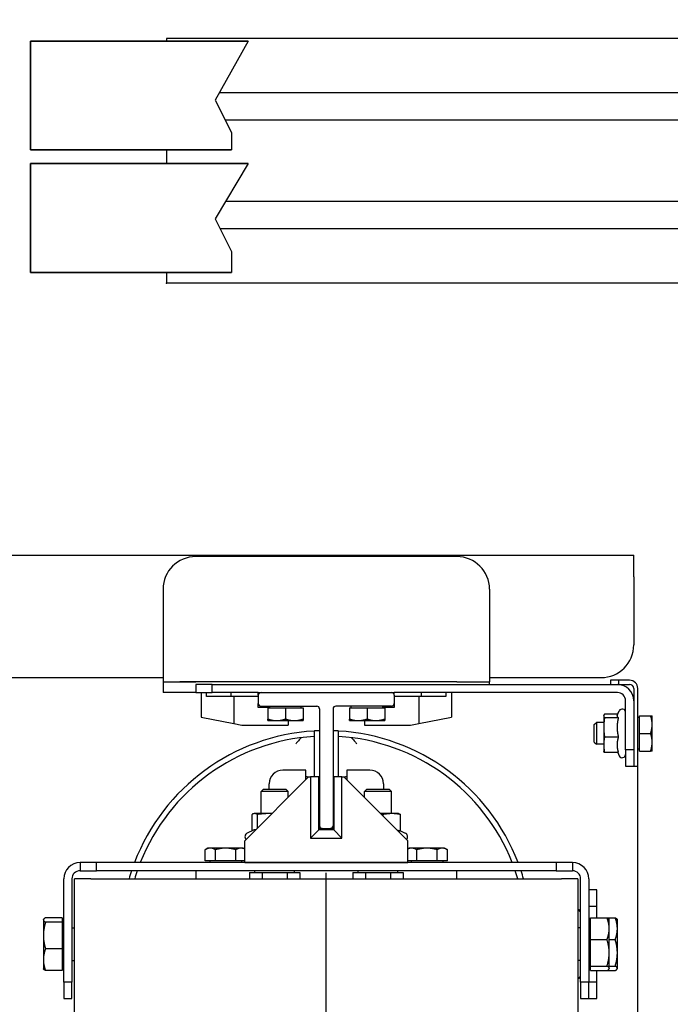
# Model space of a CAD drawing. Header units: millimetres. Extents: x 49320 to 60117, y -4209 to 20568.
# Tile 113 of 252: x 52257 to 52281, y 1766 to 1803. Entities that reach past the tile are written whole.
import ezdxf

# ---------------------------------------------------------------- set-up
doc = ezdxf.new("R2010")
doc.units = ezdxf.units.MM
doc.linetypes.add('ACAD_ISO10W100', pattern=[18.5, 12, -3, 0.5, -3])
doc.layers.add('_HD-KRESKOWANIE_PEŁNE', color=7, linetype='Continuous', lineweight=0, true_color=0xbfbfbf)
doc.layers.add('_mt_hatch żelbet', color=8, linetype='Continuous', lineweight=9)
for name, color, linetype in [('_mt_widok', 253, 'Continuous'), ('ARCATA', 4, 'Continuous'), ('ASSI', 3, 'ACAD_ISO10W100'), ('GUIDE', 3, 'Continuous'), ('Porta', 7, 'Continuous'), ('Porta-OpenSTD', 252, 'Continuous'), ('Porta-Soglia', 252, 'Continuous')]:
    doc.layers.add(name, color=color, linetype=linetype)

# ---------------------------------------------------------------- blocks, each defined once
blk = doc.blocks.new('WINDA 1 DZ')
at = {"layer": 'ARCATA', "color": 5, "true_color": 0x1414ff}
for p, q in [((16.2, 176), (43.175, 176)), ((36.675, 175.95), (27.075, 175.95)), ((43.175, 175.2), (43.175, 176)), ((43.175, 175.2), (43.175, 172.7)), ((25.875, 174.75), (25.875, 171.75)), ((37.875, 174.75), (37.875, 171.75)), ((25.875, 171.75), (25.875, 171.35)), ((37.875, 171.75), (37.875, 171.35)), ((16.2, 171.5), (25.875, 171.5)), ((25.875, 171.35), (25.875, 170.95)), ((25.875, 171.35), (27.075, 171.35)), ((36.675, 171.35), (26.489, 171.35)), ((27.97, 171.35), (27.075, 171.35)), ((27.075, 171.25), (27.075, 170.95)), ((27.675, 171.25), (27.075, 171.25)), ((27.675, 170.95), (27.675, 171.25)), ((27.675, 171.25), (29.375, 171.25)), ((29.375, 171.25), (42.325, 171.25)), ((36.675, 171.35), (37.875, 171.35)), ((37.875, 171.5), (41.975, 171.5)), ((37.875, 171.25), (37.875, 171.35)), ((42.325, 171.4), (42.325, 171.25)), ((42.625, 171.4), (42.325, 171.4)), ((42.325, 171.25), (42.625, 171.25)), ((42.625, 171.25), (42.625, 171.4)), ((43.025, 171.4), (42.625, 171.4)), ((42.625, 171.25), (43.025, 171.25)), ((27.075, 170.95), (25.875, 170.95)), ((27.075, 170.95), (27.675, 170.95)), ((27.275, 170.95), (27.275, 170.05)), ((27.475, 170.8), (27.475, 170.95)), ((29.375, 170.95), (27.675, 170.95)), ((28.375, 170.8), (28.375, 170.95)), ((29.375, 170.85), (29.375, 170.95)), ((29.375, 170.95), (29.475, 170.95)), ((34.275, 170.95), (34.375, 170.95)), ((42.575, 170.95), (34.375, 170.95)), ((34.375, 170.85), (34.375, 170.95)), ((35.375, 170.8), (35.375, 170.95)), ((36.275, 170.95), (36.275, 170.8)), ((36.475, 170.95), (36.475, 170.05)), ((43.325, 123.2), (43.325, 171.1)), ((28.475, 170.8), (27.475, 170.8)), ((29.375, 170.8), (28.475, 170.8)), ((28.475, 170.8), (28.475, 169.81)), ((29.375, 170.4), (29.375, 170.55)), ((35.275, 170.8), (34.375, 170.8)), ((34.375, 170.55), (34.375, 170.4)), ((36.275, 170.8), (35.275, 170.8)), ((35.275, 170.8), (35.275, 169.81)), ((42.875, 168.85), (42.875, 170.65)), ((29.794, 170.4), (29.375, 170.4)), ((29.725, 170.39), (29.725, 169.978)), ((29.725, 170.39), (30.375, 170.39)), ((29.794, 170.39), (29.794, 170.45)), ((30.375, 170.39), (30.375, 169.978)), ((30.375, 170.39), (31.025, 170.39)), ((30.957, 170.39), (30.957, 170.45)), ((31.025, 170.39), (31.025, 169.978)), ((32.725, 170.39), (32.725, 169.978)), ((32.725, 170.39), (33.375, 170.39)), ((32.794, 170.39), (32.794, 170.45)), ((33.375, 170.39), (33.375, 169.978)), ((33.375, 170.39), (34.025, 170.39)), ((33.957, 170.39), (33.957, 170.45)), ((34.375, 170.4), (33.957, 170.4)), ((34.025, 170.39), (34.025, 169.978)), ((42.591, 170.157), (42.102, 170.157)), ((42.569, 170.111), (42.646, 170.276)), ((27.275, 170.05), (28.475, 169.81)), ((28.475, 169.81), (28.775, 169.75)), ((29.725, 169.92), (30.05, 169.92)), ((30.05, 169.92), (30.7, 169.92)), ((30.475, 169.92), (30.475, 169.75)), ((30.7, 169.92), (31.025, 169.92)), ((32.725, 169.92), (33.05, 169.92)), ((33.05, 169.92), (33.7, 169.92)), ((33.275, 169.92), (33.275, 169.75)), ((33.7, 169.92), (34.025, 169.92)), ((34.975, 169.75), (35.275, 169.81)), ((35.275, 169.81), (36.475, 170.05)), ((41.725, 169.773), (41.802, 169.85)), ((41.802, 169.85), (41.802, 169.05)), ((42.075, 169.85), (41.802, 169.85)), ((42.075, 170.1), (42.078, 170.111)), ((42.075, 170.1), (42.075, 170.089)), ((42.075, 170.089), (42.075, 169.669)), ((42.611, 170.022), (42.102, 170.022)), ((43.385, 170.032), (43.325, 170.032)), ((43.385, 169.45), (43.385, 170.1)), ((43.385, 170.1), (43.797, 170.1)), ((43.855, 169.775), (43.855, 170.1)), ((28.775, 169.75), (30.475, 169.75)), ((31.425, 169.537), (31.425, 167.85)), ((32.325, 167.85), (32.325, 169.537)), ((33.275, 169.75), (34.975, 169.75)), ((41.725, 169.127), (41.725, 169.773)), ((42.075, 169.669), (42.075, 169.029)), ((43.385, 169.45), (43.797, 169.45)), ((43.385, 168.8), (43.385, 169.45)), ((43.855, 169.125), (43.855, 169.775)), ((31.424, 169.336), (31.424, 167.85)), ((32.326, 167.85), (32.326, 169.336)), ((41.725, 169.127), (41.802, 169.05)), ((42.611, 169.315), (42.102, 169.315)), ((43.855, 168.8), (43.855, 169.125)), ((42.075, 169.05), (41.802, 169.05)), ((42.075, 169.029), (42.075, 168.8)), ((42.075, 168.8), (42.078, 168.789)), ((42.611, 168.743), (42.102, 168.743)), ((42.591, 168.743), (42.646, 168.624)), ((42.875, 168.85), (42.875, 168.25)), ((43.175, 168.85), (42.875, 168.85)), ((43.385, 168.869), (43.325, 168.869)), ((43.385, 168.8), (43.797, 168.8)), ((31.125, 168.1), (30.275, 168.1)), ((31.125, 167.75), (31.125, 168.1)), ((33.475, 168.1), (32.625, 168.1)), ((32.625, 168.1), (32.625, 167.75)), ((42.875, 168.25), (43.175, 168.25)), ((31.225, 167.85), (28.875, 165.5)), ((31.167, 167.85), (31.225, 167.85)), ((31.225, 167.85), (31.3, 167.85)), ((31.6, 167.85), (31.3, 167.85)), ((31.3, 167.85), (31.3, 165.6)), ((31.6, 165.9), (31.6, 167.85)), ((32.45, 167.85), (32.15, 167.85)), ((32.15, 167.85), (32.15, 165.9)), ((32.45, 165.6), (32.45, 167.85)), ((32.45, 167.85), (32.525, 167.85)), ((34.875, 165.5), (32.525, 167.85)), ((32.525, 167.85), (32.583, 167.85)), ((29.567, 167.4), (29.475, 167.308)), ((30.475, 167.308), (29.475, 167.308)), ((29.475, 166.5), (29.475, 167.308)), ((29.567, 167.4), (30.383, 167.4)), ((29.775, 167.4), (29.775, 167.6)), ((30.383, 167.4), (30.475, 167.308)), ((30.475, 167.1), (30.475, 167.308)), ((33.367, 167.4), (33.275, 167.308)), ((33.275, 167.1), (33.275, 167.308)), ((34.275, 167.308), (33.275, 167.308)), ((33.367, 167.4), (34.183, 167.4)), ((33.975, 167.6), (33.975, 167.4)), ((34.183, 167.4), (34.275, 167.308)), ((34.275, 166.5), (34.275, 167.308)), ((31.625, 167.25), (31.6, 167.25)), ((32.125, 167.25), (32.15, 167.25)), ((29.147, 165.868), (29.147, 166.469)), ((29.225, 166.5), (29.205, 166.495)), ((29.244, 166.5), (29.225, 166.5)), ((29.757, 166.5), (29.244, 166.5)), ((29.342, 165.967), (29.342, 166.469)), ((29.875, 166.5), (29.757, 166.5)), ((34.287, 166.5), (33.875, 166.5)), ((33.971, 166.404), (33.971, 166.469)), ((34.525, 166.5), (34.287, 166.5)), ((34.525, 166.5), (34.545, 166.495)), ((34.603, 165.85), (34.603, 166.469)), ((29.205, 165.895), (28.972, 165.786)), ((31.6, 165.9), (31.3, 165.6)), ((32.15, 165.9), (31.6, 165.9)), ((31.625, 165.9), (31.625, 166.05)), ((31.725, 165.95), (31.625, 165.95)), ((32.125, 165.95), (32.025, 165.95)), ((32.125, 165.9), (32.125, 166.05)), ((32.45, 165.6), (32.15, 165.9)), ((34.603, 165.868), (34.778, 165.786)), ((28.875, 164.7), (28.875, 165.5)), ((31.3, 165.6), (32.45, 165.6)), ((34.875, 164.7), (34.875, 165.5)), ((27.525, 165.23), (27.424, 165.172)), ((27.424, 164.76), (27.424, 165.172)), ((27.612, 165.23), (27.525, 165.23)), ((28.175, 165.23), (27.612, 165.23)), ((27.8, 164.76), (27.8, 165.172)), ((28.738, 165.23), (28.175, 165.23)), ((28.55, 164.76), (28.55, 165.172)), ((28.825, 165.23), (28.738, 165.23)), ((28.825, 165.23), (28.875, 165.201)), ((34.925, 165.23), (34.875, 165.201)), ((35.012, 165.23), (34.925, 165.23)), ((35.575, 165.23), (35.012, 165.23)), ((35.2, 164.76), (35.2, 165.172)), ((36.138, 165.23), (35.575, 165.23)), ((35.95, 164.76), (35.95, 165.172)), ((36.225, 165.23), (36.138, 165.23)), ((36.225, 165.23), (36.326, 165.172)), ((36.326, 164.76), (36.326, 165.172)), ((27.8, 164.76), (27.424, 164.76)), ((27.594, 164.76), (27.594, 164.7)), ((28.55, 164.76), (27.8, 164.76)), ((28.875, 164.76), (28.55, 164.76)), ((28.757, 164.76), (28.757, 164.7)), ((35.2, 164.76), (34.875, 164.76)), ((34.994, 164.76), (34.994, 164.7)), ((35.95, 164.76), (35.2, 164.76)), ((36.326, 164.76), (35.95, 164.76)), ((36.157, 164.76), (36.157, 164.7)), ((23.425, 164.7), (22.825, 164.7)), ((22.825, 164.7), (22.825, 164.4)), ((22.825, 164.4), (23.425, 164.4)), ((40.325, 164.7), (23.425, 164.7)), ((23.425, 164.4), (23.425, 164.7)), ((40.325, 164.4), (23.425, 164.4)), ((27.075, 164.4), (27.075, 164.1)), ((28.875, 164.7), (34.875, 164.7)), ((29.244, 164.34), (29.244, 164.4)), ((30.707, 164.34), (30.707, 164.4)), ((33.044, 164.34), (33.044, 164.4)), ((34.507, 164.34), (34.507, 164.4)), ((36.675, 164.1), (36.675, 164.4)), ((40.925, 164.7), (40.325, 164.7)), ((40.325, 164.7), (40.325, 164.4)), ((40.325, 164.4), (40.925, 164.4)), ((40.925, 164.7), (40.925, 164.4)), ((22.225, 160.3), (22.225, 164.1)), ((22.525, 164.1), (22.525, 160.3)), ((22.625, 115.6), (22.625, 164.1)), ((23.225, 164.1), (22.625, 164.1)), ((23.225, 164.1), (40.525, 164.1)), ((29.051, 164.34), (29.513, 164.34)), ((29.051, 164.34), (29.051, 164.1)), ((29.513, 164.34), (30.437, 164.34)), ((29.513, 164.34), (29.513, 164.1)), ((30.437, 164.34), (30.899, 164.34)), ((30.437, 164.34), (30.437, 164.1)), ((30.899, 164.34), (30.899, 164.1)), ((32.851, 164.34), (32.851, 164.1)), ((32.851, 164.34), (33.313, 164.34)), ((33.313, 164.34), (33.313, 164.1)), ((33.313, 164.34), (34.237, 164.34)), ((34.237, 164.34), (34.237, 164.1)), ((34.237, 164.34), (34.699, 164.34)), ((34.699, 164.34), (34.699, 164.1)), ((41.125, 164.1), (40.525, 164.1)), ((41.125, 164.1), (41.125, 124.1)), ((41.225, 160.3), (41.225, 164.1)), ((41.525, 164.1), (41.525, 160.3)), ((41.825, 163.7), (41.525, 163.7)), ((41.825, 163.1), (41.825, 163.7)), ((41.525, 163.1), (41.825, 163.1)), ((41.825, 162.672), (41.825, 163.1)), ((21.475, 162.6), (21.482, 162.612)), ((21.475, 162.6), (21.475, 162.588)), ((21.475, 162.588), (21.475, 162.018)), ((22.165, 162.672), (21.555, 162.672)), ((22.165, 162.672), (22.165, 162.504)), ((41.585, 161.868), (41.585, 162.672)), ((41.585, 162.672), (42.195, 162.672)), ((42.195, 162.672), (42.495, 162.672)), ((42.275, 162.6), (42.268, 162.612)), ((42.275, 162.27), (42.275, 162.6)), ((42.575, 162.6), (42.568, 162.612)), ((42.575, 162.27), (42.575, 162.6)), ((22.165, 162.504), (21.555, 162.504)), ((22.165, 162.532), (22.225, 162.532)), ((22.165, 162.504), (22.165, 161.532)), ((22.525, 162.3), (22.625, 162.3)), ((41.225, 162.3), (41.125, 162.3)), ((41.585, 162.532), (41.525, 162.532)), ((42.275, 161.382), (42.275, 162.27)), ((42.575, 161.382), (42.575, 162.27)), ((21.475, 162.018), (21.475, 161.13)), ((41.585, 160.896), (41.585, 161.868)), ((41.585, 161.868), (42.195, 161.868)), ((42.275, 161.868), (42.495, 161.868)), ((22.165, 161.532), (21.555, 161.532)), ((22.165, 161.532), (22.165, 160.728)), ((21.475, 161.13), (21.475, 160.8)), ((22.525, 161.1), (22.625, 161.1)), ((41.225, 161.1), (41.125, 161.1)), ((42.275, 160.812), (42.275, 161.382)), ((42.575, 160.812), (42.575, 161.382)), ((21.475, 160.8), (21.482, 160.788)), ((22.165, 160.869), (22.225, 160.869)), ((41.585, 160.869), (41.525, 160.869)), ((41.585, 160.896), (42.195, 160.896)), ((41.585, 160.728), (41.585, 160.896)), ((42.275, 160.8), (42.268, 160.788)), ((42.275, 160.896), (42.495, 160.896)), ((42.275, 160.8), (42.275, 160.812)), ((42.575, 160.8), (42.568, 160.788)), ((42.575, 160.8), (42.575, 160.812)), ((22.165, 160.728), (21.555, 160.728)), ((41.585, 160.728), (42.195, 160.728)), ((41.825, 160.3), (41.825, 160.728)), ((42.195, 160.728), (42.495, 160.728)), ((22.225, 160.3), (22.225, 159.7)), ((22.525, 160.3), (22.225, 160.3)), ((22.525, 159.7), (22.525, 160.3)), ((41.525, 160.3), (41.225, 160.3)), ((41.225, 160.3), (41.225, 159.7)), ((41.825, 160.3), (41.525, 160.3)), ((41.525, 159.7), (41.525, 160.3)), ((41.825, 159.7), (41.825, 160.3)), ((22.225, 159.7), (22.525, 159.7)), ((41.225, 159.7), (41.525, 159.7)), ((41.525, 159.7), (41.825, 159.7))]:
    blk.add_line(p, q, dxfattribs=at)
for centre, radius, start, end in [((27.075, 174.75), 1.2, 90, 180), ((36.675, 174.75), 1.2, 0, 90), ((41.975, 172.7), 1.2, 270, 0), ((42.575, 170.65), 0.6, 0, 90), ((43.025, 171.1), 0.3, 0, 90), ((43.025, 171.1), 0.15, 0, 90), ((42.575, 170.65), 0.3, 0, 90), ((42.755, 170.225), 0.12, 0, 155), ((31.875, 162), 7.55, 93.417, 159.0461), ((31.875, 162), 7.55, 91.8976, 92.2773), ((31.875, 162), 7.55, 87.7227, 88.1024), ((31.875, 162), 7.55, 20.9539, 86.583), ((31.875, 162), 7.35, 93.5187, 158.4479), ((31.875, 162), 7.35, 21.5521, 86.4813), ((42.755, 168.675), 0.12, 205, 0), ((30.275, 167.6), 0.5, 90, 180), ((33.475, 167.6), 0.5, 0, 90), ((31.167, 167.75), 0.1, 90, 114.6932), ((32.583, 167.75), 0.1, 65.3068, 90), ((29.035, 165.65), 0.15, 115, 222.298), ((34.715, 165.65), 0.15, 317.702, 65), ((22.825, 164.1), 0.6, 90, 180), ((22.825, 164.1), 0.3, 90, 180), ((31.875, 162), 7.55, 161.4652, 163.8504), ((31.875, 162), 7.35, 160.9417, 163.3985), ((31.875, 162), 7.35, 16.6015, 19.0583), ((31.875, 162), 7.55, 16.1496, 18.5348), ((40.925, 164.1), 0.6, 0, 90), ((40.925, 164.1), 0.3, 0, 90), ((41.045, 162.82), 0.18, 0, 63.6122), ((41.045, 160.58), 0.18, 296.3878, 0)]:
    blk.add_arc(centre, radius, start, end, dxfattribs=at)
for points, weights in [([(42.102, 170.157), (42.075, 170.121), (42.075, 170.089)], [1, 1.0379548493, 1]), ([(29.725, 169.92), (29.725, 169.92), (29.725, 169.978)], [1, 1.0379548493, 1]), ([(29.725, 169.978), (29.899, 169.92), (30.05, 169.92)], [1, 1.0379548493, 1]), ([(30.05, 169.92), (30.201, 169.92), (30.375, 169.978)], [1, 1.0379548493, 1]), ([(30.375, 169.978), (30.549, 169.92), (30.7, 169.92)], [1, 1.0379548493, 1]), ([(30.7, 169.92), (30.851, 169.92), (31.025, 169.978)], [1, 1.0379548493, 1]), ([(31.025, 169.978), (31.025, 169.92), (31.025, 169.92)], [1, 1.0379548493, 1]), ([(32.725, 169.92), (32.725, 169.92), (32.725, 169.978)], [1, 1.0379548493, 1]), ([(32.725, 169.978), (32.899, 169.92), (33.05, 169.92)], [1, 1.0379548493, 1]), ([(33.05, 169.92), (33.201, 169.92), (33.375, 169.978)], [1, 1.0379548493, 1]), ([(33.375, 169.978), (33.549, 169.92), (33.7, 169.92)], [1, 1.0379548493, 1]), ([(33.7, 169.92), (33.851, 169.92), (34.025, 169.978)], [1, 1.0379548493, 1]), ([(34.025, 169.978), (34.025, 169.92), (34.025, 169.92)], [1, 1.0379548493, 1]), ([(42.075, 170.089), (42.075, 170.058), (42.102, 170.022)], [1, 1.0379548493, 1]), ([(42.102, 170.022), (42.075, 169.833), (42.075, 169.669)], [1, 1.0379548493, 1]), ([(42.569, 170.111), (42.564, 170.1), (42.564, 170.089)], [1.0245553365, 1.01637520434, 1]), ([(42.564, 170.089), (42.564, 170.058), (42.611, 170.022)], [1, 1.05008356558, 1.02350695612]), ([(42.611, 170.022), (42.564, 169.833), (42.564, 169.669)], [1.02350695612, 1.05008356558, 1]), ([(43.855, 169.775), (43.855, 169.926), (43.797, 170.1)], [1, 1.0379548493, 1]), ([(43.797, 170.1), (43.855, 170.1), (43.855, 170.1)], [1, 1.0379548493, 1]), ([(42.075, 169.669), (42.075, 169.505), (42.102, 169.315)], [1, 1.0379548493, 1]), ([(42.564, 169.669), (42.564, 169.505), (42.611, 169.315)], [1, 1.05008356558, 1.02350695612]), ([(43.797, 169.45), (43.855, 169.624), (43.855, 169.775)], [1, 1.0379548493, 1]), ([(43.855, 169.125), (43.855, 169.276), (43.797, 169.45)], [1, 1.0379548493, 1]), ([(42.102, 169.315), (42.075, 169.162), (42.075, 169.029)], [1, 1.0379548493, 1]), ([(42.611, 169.315), (42.564, 169.162), (42.564, 169.029)], [1.02350695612, 1.05008356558, 1]), ([(43.797, 168.8), (43.855, 168.974), (43.855, 169.125)], [1, 1.0379548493, 1]), ([(42.075, 169.029), (42.075, 168.896), (42.102, 168.743)], [1, 1.0379548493, 1]), ([(42.102, 168.743), (42.084, 168.768), (42.078, 168.789)], [1, 1.02544799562, 1.01677120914]), ([(42.564, 169.029), (42.564, 168.896), (42.611, 168.743)], [1, 1.05008356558, 1.02350695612]), ([(43.855, 168.8), (43.855, 168.8), (43.797, 168.8)], [1, 1.0379548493, 1]), ([(29.244, 166.5), (29.199, 166.5), (29.147, 166.469)], [1, 1.0379548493, 1]), ([(29.342, 166.469), (29.29, 166.5), (29.244, 166.5)], [1, 1.0379548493, 1]), ([(29.757, 166.5), (29.564, 166.5), (29.342, 166.469)], [1, 1.0379548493, 1]), ([(29.872, 166.497), (29.814, 166.5), (29.757, 166.5)], [1.01568302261, 1.01107051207, 1]), ([(33.971, 166.469), (33.933, 166.474), (33.896, 166.479)], [1, 1.00629299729, 1.01049920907]), ([(34.287, 166.5), (34.14, 166.5), (33.971, 166.469)], [1, 1.0379548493, 1]), ([(34.603, 166.469), (34.434, 166.5), (34.287, 166.5)], [1, 1.0379548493, 1]), ([(34.545, 166.495), (34.572, 166.487), (34.603, 166.469)], [1.01846986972, 1.02208098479, 1]), ([(29.244, 165.904), (29.225, 165.904), (29.205, 165.895)], [1, 1.0231357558, 1.03308281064]), ([(29.274, 165.899), (29.259, 165.904), (29.244, 165.904)], [1.02725298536, 1.01732388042, 1]), ([(34.603, 165.85), (34.547, 165.868), (34.495, 165.88)], [1.03482549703, 1.04170401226, 1.04036756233]), ([(27.612, 165.23), (27.525, 165.23), (27.424, 165.172)], [1, 1.0379548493, 1]), ([(27.8, 165.172), (27.699, 165.23), (27.612, 165.23)], [1, 1.0379548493, 1]), ([(28.175, 165.23), (28.001, 165.23), (27.8, 165.172)], [1, 1.0379548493, 1]), ([(28.55, 165.172), (28.349, 165.23), (28.175, 165.23)], [1, 1.0379548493, 1]), ([(28.738, 165.23), (28.651, 165.23), (28.55, 165.172)], [1, 1.0379548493, 1]), ([(28.875, 165.198), (28.804, 165.23), (28.738, 165.23)], [1.01431165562, 1.02838722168, 1]), ([(35.012, 165.23), (34.946, 165.23), (34.875, 165.198)], [1, 1.02838722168, 1.01431165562]), ([(35.2, 165.172), (35.099, 165.23), (35.012, 165.23)], [1, 1.0379548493, 1]), ([(35.575, 165.23), (35.401, 165.23), (35.2, 165.172)], [1, 1.0379548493, 1]), ([(35.95, 165.172), (35.749, 165.23), (35.575, 165.23)], [1, 1.0379548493, 1]), ([(36.138, 165.23), (36.051, 165.23), (35.95, 165.172)], [1, 1.0379548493, 1]), ([(36.326, 165.172), (36.225, 165.23), (36.138, 165.23)], [1, 1.0379548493, 1]), ([(21.555, 162.672), (21.475, 162.627), (21.475, 162.588)], [1, 1.0379548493, 1]), ([(21.475, 162.588), (21.475, 162.549), (21.555, 162.504)], [1, 1.0379548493, 1]), ([(42.195, 162.672), (42.252, 162.64), (42.268, 162.612)], [1, 1.02672726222, 1.01581261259]), ([(42.275, 162.27), (42.275, 162.457), (42.195, 162.672)], [1, 1.0379548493, 1]), ([(42.495, 162.672), (42.552, 162.64), (42.568, 162.612)], [1, 1.02672726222, 1.01581261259]), ([(42.575, 162.27), (42.575, 162.457), (42.495, 162.672)], [1, 1.0379548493, 1]), ([(21.555, 162.504), (21.475, 162.244), (21.475, 162.018)], [1, 1.0379548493, 1]), ([(42.195, 161.868), (42.275, 162.083), (42.275, 162.27)], [1, 1.0379548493, 1]), ([(42.495, 161.868), (42.575, 162.083), (42.575, 162.27)], [1, 1.0379548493, 1]), ([(21.475, 162.018), (21.475, 161.793), (21.555, 161.532)], [1, 1.0379548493, 1]), ([(42.275, 161.382), (42.275, 161.607), (42.195, 161.868)], [1, 1.0379548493, 1]), ([(42.575, 161.382), (42.575, 161.607), (42.495, 161.868)], [1, 1.0379548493, 1]), ([(21.555, 161.532), (21.475, 161.317), (21.475, 161.13)], [1, 1.0379548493, 1]), ([(21.475, 161.13), (21.475, 160.943), (21.555, 160.728)], [1, 1.0379548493, 1]), ([(42.195, 160.896), (42.275, 161.156), (42.275, 161.382)], [1, 1.0379548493, 1]), ([(42.495, 160.896), (42.575, 161.156), (42.575, 161.382)], [1, 1.0379548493, 1]), ([(21.555, 160.728), (21.498, 160.76), (21.482, 160.788)], [1, 1.02672726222, 1.01581261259]), ([(42.275, 160.812), (42.275, 160.851), (42.195, 160.896)], [1, 1.0379548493, 1]), ([(42.195, 160.728), (42.275, 160.773), (42.275, 160.812)], [1, 1.0379548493, 1]), ([(42.575, 160.812), (42.575, 160.851), (42.495, 160.896)], [1, 1.0379548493, 1]), ([(42.495, 160.728), (42.575, 160.773), (42.575, 160.812)], [1, 1.0379548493, 1])]:
    blk.add_rational_spline(points, weights, degree=2, dxfattribs=at)
for points, knots in [([(31.575, 169.544), (31.556, 169.543), (31.536, 169.542), (31.499, 169.541), (31.482, 169.54), (31.456, 169.538), (31.444, 169.538), (31.429, 169.537), (31.425, 169.537), (31.425, 169.537)], [0.2260696, 0.2260696, 0.2260696, 0.2260696, 0.2826386, 0.2826386, 0.3392075, 0.3392075, 0.3957115, 0.3957115, 0.4522155, 0.4522155, 0.4522155, 0.4522155]), ([(32.325, 169.537), (32.325, 169.537), (32.321, 169.537), (32.306, 169.538), (32.294, 169.538), (32.268, 169.54), (32.251, 169.541), (32.214, 169.542), (32.194, 169.543), (32.175, 169.544)], [0.4522155, 0.4522155, 0.4522155, 0.4522155, 0.5087195, 0.5087195, 0.5652235, 0.5652235, 0.6217925, 0.6217925, 0.6783615, 0.6783615, 0.6783615, 0.6783615]), ([(30.949, 169.29), (30.948, 169.289), (30.946, 169.287), (30.938, 169.278), (30.931, 169.27), (30.909, 169.245), (30.894, 169.228), (30.859, 169.188), (30.839, 169.164), (30.796, 169.115), (30.773, 169.088), (30.75, 169.061), (30.75, 169.061), (30.75, 169.061)], [0.4234034, 0.4234034, 0.4234034, 0.4234034, 0.4551974, 0.4551974, 0.5169056, 0.5169056, 0.6025133, 0.6025133, 0.6997225, 0.6997225, 0.8040611, 0.8040611, 0.805035, 0.805035, 0.805035, 0.805035]), ([(32.801, 169.29), (32.802, 169.289), (32.804, 169.287), (32.812, 169.278), (32.819, 169.27), (32.841, 169.245), (32.856, 169.228), (32.891, 169.188), (32.911, 169.164), (32.954, 169.115), (32.977, 169.088), (33, 169.061), (33, 169.061), (33, 169.061)], [-0.3806578, -0.3806578, -0.3806578, -0.3806578, -0.3488637, -0.3488637, -0.2871555, -0.2871555, -0.2015479, -0.2015479, -0.1043387, -0.1043387, 0, 0, 0.0009738, 0.0009738, 0.0009738, 0.0009738])]:
    blk.add_open_spline(points, degree=3, knots=knots, dxfattribs=at)
for points in [[(30.951, 169.292), (30.95, 169.292), (30.949, 169.291), (30.949, 169.29)], [(32.801, 169.29), (32.801, 169.291), (32.8, 169.292), (32.799, 169.292)]]:
    blk.add_open_spline(points, degree=3, dxfattribs=at)
at = {"layer": 'ASSI', "color": 5, "ltscale": 5, "true_color": 0x1414ff}
blk.add_line((31.875, 104.327), (31.875, 179.282), dxfattribs=at)
at = {"layer": 'GUIDE', "color": 5, "true_color": 0x1414ff}
for p, q in [((29.475, 170.95), (34.275, 170.95)), ((29.375, 170.85), (29.375, 170.55)), ((34.375, 170.85), (34.375, 170.55)), ((29.475, 170.45), (31.525, 170.45)), ((31.625, 170.35), (31.625, 166.05)), ((32.125, 170.35), (32.125, 166.05)), ((34.275, 170.45), (32.225, 170.45)), ((31.725, 165.95), (32.025, 165.95))]:
    blk.add_line(p, q, dxfattribs=at)
for centre, start, end in [((29.475, 170.85), 90, 180), ((34.275, 170.85), 0, 90), ((29.475, 170.55), 180, 270), ((34.275, 170.55), 270, 0), ((31.525, 170.35), 0, 90), ((32.225, 170.35), 90, 180), ((31.725, 166.05), 180, 270), ((32.025, 166.05), 270, 0)]:
    blk.add_arc(centre, 0.1, start, end, dxfattribs=at)
at = {"layer": 'Porta', "color": 5, "true_color": 0x1414ff}
for p, q in [((161.5, 195), (26, 195)), ((26, 195), (26, 194.9)), ((162, 195), (26, 195)), ((26, 190.9), (26, 190.4)), ((26, 186.4), (26, 186)), ((159, 186), (26, 186))]:
    blk.add_line(p, q, dxfattribs=at)
blk.add_point((26, 186), dxfattribs=at)
at = {"layer": 'Porta-OpenSTD', "color": 5, "lineweight": 35, "true_color": 0x1414ff}
for p, q in [((21, 190.9), (21, 194.9)), ((29, 194.9), (21, 194.9)), ((21, 190.9), (21, 194.9)), ((28.392, 190.9), (21, 190.9)), ((21, 186.4), (21, 190.4)), ((29, 190.4), (21, 190.4)), ((21, 186.4), (21, 190.4)), ((28.392, 186.4), (21, 186.4))]:
    blk.add_line(p, q, dxfattribs=at)
at = {"layer": 'Porta-OpenSTD', "color": 5, "true_color": 0x1414ff}
for p, q in [((29, 194.9), (27.792, 192.735)), ((27.792, 192.735), (28.392, 191.537)), ((28.392, 191.537), (28.392, 190.9)), ((29, 190.4), (27.792, 188.367)), ((27.792, 188.367), (28.392, 187.169)), ((28.392, 187.169), (28.392, 186.4))]:
    blk.add_line(p, q, dxfattribs=at)
at = {"layer": 'Porta-Soglia', "color": 5, "true_color": 0x1414ff}
for p, q in [((113.4, 193), (27.94, 193)), ((113.4, 192), (28.16, 192)), ((68, 189), (28.168, 189)), ((68, 188), (27.976, 188)), ((43.175, 171.1), (43.175, 170.65)), ((43.175, 170.65), (43.175, 168.25)), ((43.175, 168.25), (43.325, 168.25))]:
    blk.add_line(p, q, dxfattribs=at)

msp = doc.modelspace()

# ---------------------------------------------------------------- hatches: boundary and pattern name
at = {"layer": '_HD-KRESKOWANIE_PEŁNE', "ltscale": 3, "transparency": 33554687}
h = msp.add_hatch(color=256, dxfattribs=at)
h.dxf.hatch_style = 1
edge = h.paths.add_edge_path()
edge.add_line((52199.576, 1778.535), (52199.576, 1766.535))
edge.add_line((52199.576, 1766.535), (52199.576, 1582.535))
edge.add_line((52199.576, 1582.535), (52199.576, 1570.535))
edge.add_line((52199.576, 1570.535), (52199.576, 1535.774))
edge.add_line((52199.576, 1535.774), (52199.576, 1373.933))
edge.add_line((52199.576, 1373.933), (52240.576, 1373.933))
edge.add_line((52240.576, 1373.933), (52271.076, 1373.933))
edge.add_line((52271.076, 1373.933), (52271.076, 1337.933))
edge.add_line((52271.076, 1337.933), (52250.076, 1337.933))
edge.add_line((52250.076, 1337.933), (52235.076, 1337.933))
edge.add_line((52235.076, 1337.933), (52207.576, 1337.933))
edge.add_line((52207.576, 1337.933), (52207.576, 1330.933))
edge.add_line((52207.576, 1330.933), (52159.576, 1330.933))
edge.add_line((52159.576, 1330.933), (52159.576, 1337.933))
edge.add_line((52159.576, 1337.933), (52127.576, 1337.933))
edge.add_line((52127.576, 1337.933), (52127.576, 1343.933))
edge.add_line((52127.576, 1343.933), (52127.576, 1349.933))
edge.add_line((52127.576, 1349.933), (52127.576, 1365.933))
edge.add_line((52127.576, 1365.933), (52127.576, 1381.933))
edge.add_line((52127.576, 1381.933), (52157.576, 1381.933))
edge.add_line((52157.576, 1381.933), (52157.576, 1467.933))
edge.add_line((52157.576, 1467.933), (52157.576, 1479.933))
edge.add_line((52157.576, 1479.933), (52157.576, 1535.774))
edge.add_line((52157.576, 1535.774), (52157.576, 1556.933))
edge.add_line((52157.576, 1556.933), (52157.445, 1556.933))
edge.add_line((52157.445, 1556.933), (52157.445, 1568.933))
edge.add_line((52157.445, 1568.933), (52157.576, 1575.05))
edge.add_line((52157.576, 1575.05), (52157.576, 1611.933))
edge.add_line((52157.576, 1611.933), (52157.576, 1618.05))
edge.add_line((52157.576, 1618.05), (52157.576, 1654.933))
edge.add_line((52157.576, 1654.933), (52157.576, 1666.933))
edge.add_line((52157.576, 1666.933), (52157.576, 1699.182))
edge.add_line((52157.576, 1699.182), (52157.576, 1766.535))
edge.add_line((52157.576, 1766.535), (52157.576, 1766.933))
edge.add_line((52157.576, 1766.933), (52157.576, 1778.535))
edge.add_line((52157.576, 1863.933), (52199.576, 1863.933))
h.paths.add_polyline_path([(52096.576, 2016.933), (52099.576, 2016.933), (52099.576, 2004.933), (52099.576, 1989.933), (52102.576, 1989.933), (52157.576, 1989.933), (52157.576, 1964.933), (52199.576, 1964.933), (52199.576, 1989.933), (52252.576, 1989.933), (52255.576, 1989.933), (52255.576, 2004.933), (52255.576, 2016.933), (52258.576, 2016.933), (52258.576, 2044.933), (52255.576, 2044.933), (52252.576, 2044.933), (52102.576, 2044.933), (52099.576, 2044.933), (52096.576, 2044.933)])
at = {"layer": '_mt_hatch żelbet', "ltscale": 2, "transparency": 33554687}
h = msp.add_hatch(dxfattribs=at)
h.set_pattern_fill('ANSI36', color=8)
h.set_pattern_definition([(45, (55916.924, 5082.696), (1.683798, 6.173926), [7.9375, -1.5875, 0, -1.5875])])
edge = h.paths.add_edge_path()
edge.add_line((52283.322, 1621.933), (52251.576, 1621.933))
edge.add_line((52251.576, 1621.933), (52251.576, 1704.333))
edge.add_line((52251.576, 1704.333), (52249.726, 1704.333))
edge.add_line((52249.726, 1704.333), (52249.676, 1704.383))
edge.add_arc((52249.626, 1704.383), 0.05, 0, 90)
edge.add_line((52249.626, 1704.433), (52247.126, 1704.433))
edge.add_line((52247.126, 1704.433), (52247.126, 1704.358))
edge.add_line((52247.126, 1704.358), (52247.101, 1704.333))
edge.add_line((52247.101, 1704.333), (52246.901, 1704.333))
edge.add_line((52246.901, 1704.333), (52246.876, 1704.358))
edge.add_line((52246.876, 1704.358), (52246.876, 1704.433))
edge.add_line((52246.876, 1704.433), (52246.826, 1704.433))
edge.add_line((52246.826, 1704.433), (52246.826, 1705.433))
edge.add_line((52246.826, 1705.433), (52246.876, 1705.433))
edge.add_line((52246.876, 1705.433), (52246.876, 1705.508))
edge.add_line((52246.876, 1705.508), (52246.901, 1705.533))
edge.add_line((52246.901, 1705.533), (52247.101, 1705.533))
edge.add_line((52247.101, 1705.533), (52247.126, 1705.508))
edge.add_line((52247.126, 1705.508), (52247.126, 1705.433))
edge.add_line((52247.126, 1705.433), (52249.626, 1705.433))
edge.add_arc((52249.626, 1705.483), 0.05, 270, 360)
edge.add_line((52249.676, 1705.483), (52249.726, 1705.533))
edge.add_line((52249.726, 1705.533), (52251.576, 1705.533))
edge.add_line((52251.576, 1705.533), (52251.576, 1712.333))
edge.add_line((52251.576, 1712.333), (52249.726, 1712.333))
edge.add_line((52249.726, 1712.333), (52249.676, 1712.383))
edge.add_arc((52249.626, 1712.383), 0.05, 0, 90)
edge.add_line((52249.626, 1712.433), (52247.126, 1712.433))
edge.add_line((52247.126, 1712.433), (52247.126, 1712.358))
edge.add_line((52247.126, 1712.358), (52247.101, 1712.333))
edge.add_line((52247.101, 1712.333), (52246.901, 1712.333))
edge.add_line((52246.901, 1712.333), (52246.876, 1712.358))
edge.add_line((52246.876, 1712.358), (52246.876, 1712.433))
edge.add_line((52246.876, 1712.433), (52246.826, 1712.433))
edge.add_line((52246.826, 1712.433), (52246.826, 1712.308))
edge.add_arc((52246.801, 1712.308), 0.025, 270, 360, ccw=False)
edge.add_line((52246.801, 1712.283), (52245.451, 1712.283))
edge.add_arc((52245.451, 1712.308), 0.025, 180, 270, ccw=False)
edge.add_line((52245.426, 1712.33), (52245.426, 1712.429))
edge.add_line((52245.426, 1712.429), (52244.192, 1712.333))
edge.add_arc((52244.176, 1712.532), 0.2, 180, 274.4517, ccw=False)
edge.add_line((52243.976, 1712.532), (52243.976, 1713.334))
edge.add_arc((52244.176, 1713.334), 0.2, 85.5483, 180, ccw=False)
edge.add_line((52244.192, 1713.533), (52245.426, 1713.437))
edge.add_line((52245.426, 1713.437), (52245.426, 1713.557))
edge.add_arc((52245.451, 1713.558), 0.025, 90, 180, ccw=False)
edge.add_line((52245.451, 1713.583), (52246.801, 1713.583))
edge.add_arc((52246.801, 1713.558), 0.025, 0, 90, ccw=False)
edge.add_line((52246.826, 1713.558), (52246.826, 1713.433))
edge.add_line((52246.826, 1713.433), (52246.876, 1713.433))
edge.add_line((52246.876, 1713.433), (52246.876, 1713.508))
edge.add_line((52246.876, 1713.508), (52246.901, 1713.533))
edge.add_line((52246.901, 1713.533), (52247.101, 1713.533))
edge.add_line((52247.101, 1713.533), (52247.126, 1713.508))
edge.add_line((52247.126, 1713.508), (52247.126, 1713.433))
edge.add_line((52247.126, 1713.433), (52249.626, 1713.433))
edge.add_arc((52249.626, 1713.483), 0.05, 270, 360)
edge.add_line((52249.676, 1713.483), (52249.726, 1713.533))
edge.add_line((52249.726, 1713.533), (52251.576, 1713.533))
edge.add_line((52251.576, 1713.533), (52251.576, 1778.683))
edge.add_line((52251.576, 1778.683), (52249.726, 1778.683))
edge.add_line((52249.726, 1778.683), (52249.676, 1778.733))
edge.add_arc((52249.626, 1778.733), 0.05, 0, 90)
edge.add_line((52249.626, 1778.783), (52247.126, 1778.783))
edge.add_line((52247.126, 1778.783), (52247.126, 1778.708))
edge.add_line((52247.126, 1778.708), (52247.101, 1778.683))
edge.add_line((52247.101, 1778.683), (52246.901, 1778.683))
edge.add_line((52246.901, 1778.683), (52246.876, 1778.708))
edge.add_line((52246.876, 1778.708), (52246.876, 1778.783))
edge.add_line((52246.876, 1778.783), (52246.826, 1778.783))
edge.add_line((52246.826, 1778.783), (52246.826, 1778.658))
edge.add_arc((52246.801, 1778.658), 0.025, 270, 360, ccw=False)
edge.add_line((52246.801, 1778.633), (52245.451, 1778.633))
edge.add_arc((52245.451, 1778.658), 0.025, 180, 270, ccw=False)
edge.add_line((52245.426, 1778.658), (52245.426, 1778.779))
edge.add_line((52245.426, 1778.779), (52244.692, 1778.683))
edge.add_arc((52244.676, 1778.882), 0.2, 180, 274.4517, ccw=False)
edge.add_line((52244.476, 1778.882), (52244.476, 1779.684))
edge.add_arc((52244.676, 1779.684), 0.2, 85.5483, 180, ccw=False)
edge.add_line((52244.692, 1779.883), (52245.426, 1779.787))
edge.add_line((52245.426, 1779.787), (52245.426, 1779.908))
edge.add_arc((52245.451, 1779.908), 0.025, 90, 180, ccw=False)
edge.add_line((52245.451, 1779.933), (52246.801, 1779.933))
edge.add_arc((52246.801, 1779.908), 0.025, 0, 90, ccw=False)
edge.add_line((52246.826, 1779.908), (52246.826, 1779.783))
edge.add_line((52246.826, 1779.783), (52246.876, 1779.783))
edge.add_line((52246.876, 1779.783), (52246.876, 1779.858))
edge.add_line((52246.876, 1779.858), (52246.901, 1779.883))
edge.add_line((52246.901, 1779.883), (52247.101, 1779.883))
edge.add_line((52247.101, 1779.883), (52247.126, 1779.858))
edge.add_line((52247.126, 1779.858), (52247.126, 1779.783))
edge.add_line((52247.126, 1779.783), (52249.626, 1779.783))
edge.add_arc((52249.626, 1779.833), 0.05, 270, 360)
edge.add_line((52249.676, 1779.833), (52249.726, 1779.883))
edge.add_line((52249.726, 1779.883), (52251.576, 1779.883))
edge.add_line((52251.576, 1779.883), (52251.576, 1788.783))
edge.add_line((52251.576, 1788.783), (52249.726, 1788.783))
edge.add_line((52249.726, 1788.783), (52249.676, 1788.833))
edge.add_arc((52249.626, 1788.833), 0.05, 0, 90)
edge.add_line((52249.626, 1788.883), (52247.126, 1788.883))
edge.add_line((52247.126, 1788.883), (52247.126, 1788.808))
edge.add_line((52247.126, 1788.808), (52247.101, 1788.783))
edge.add_line((52247.101, 1788.783), (52246.901, 1788.783))
edge.add_line((52246.901, 1788.783), (52246.876, 1788.808))
edge.add_line((52246.876, 1788.808), (52246.876, 1788.883))
edge.add_line((52246.876, 1788.883), (52246.826, 1788.883))
edge.add_line((52246.826, 1788.883), (52246.826, 1788.758))
edge.add_arc((52246.801, 1788.758), 0.025, 270, 360, ccw=False)
edge.add_line((52246.801, 1788.733), (52246.445, 1788.733))
edge.add_spline(control_points=[(52246.436, 1788.744), (52246.436, 1788.744), (52246.436, 1788.744), (52246.436, 1788.744), (52246.435, 1788.745), (52246.432, 1788.746), (52246.429, 1788.746), (52246.422, 1788.748), (52246.418, 1788.749), (52246.407, 1788.75), (52246.401, 1788.751), (52246.389, 1788.752), (52246.382, 1788.752), (52246.376, 1788.752)], knot_values=[0.024008, 0.024008, 0.024008, 0.024008, 0.028269, 0.028269, 0.039404, 0.039404, 0.055597, 0.055597, 0.075883, 0.075883, 0.097542, 0.097542, 0.117485, 0.117485, 0.117485, 0.117485], degree=3, periodic=0)
edge.add_line((52246.376, 1788.752), (52245.576, 1788.752))
edge.add_spline(control_points=[(52245.576, 1788.735), (52245.57, 1788.735), (52245.565, 1788.735), (52245.545, 1788.735), (52245.532, 1788.735), (52245.507, 1788.736), (52245.496, 1788.737), (52245.475, 1788.74), (52245.465, 1788.742), (52245.451, 1788.747), (52245.445, 1788.75), (52245.436, 1788.757), (52245.433, 1788.761), (52245.428, 1788.771), (52245.426, 1788.777), (52245.426, 1788.783)], knot_values=[0, 0, 0, 0, 0.0173, 0.0173, 0.057137, 0.057137, 0.096974, 0.096974, 0.13681, 0.13681, 0.163111, 0.163111, 0.180869, 0.180869, 0.199184, 0.199184, 0.199184, 0.199184], degree=3, periodic=0)
edge.add_line((52245.426, 1788.783), (52245.426, 1788.879))
edge.add_line((52245.426, 1788.879), (52244.692, 1788.783))
edge.add_arc((52244.676, 1788.982), 0.2, 180, 274.4517, ccw=False)
edge.add_line((52244.476, 1788.982), (52244.476, 1789.784))
edge.add_arc((52244.676, 1789.784), 0.2, 85.5483, 180, ccw=False)
edge.add_line((52244.692, 1789.983), (52245.426, 1789.887))
edge.add_line((52245.426, 1789.887), (52245.426, 1790.008))
edge.add_arc((52245.451, 1790.008), 0.025, 90, 180, ccw=False)
edge.add_line((52245.451, 1790.033), (52246.801, 1790.033))
edge.add_arc((52246.801, 1790.008), 0.025, 0, 90, ccw=False)
edge.add_line((52246.826, 1790.008), (52246.826, 1789.883))
edge.add_line((52246.826, 1789.883), (52246.876, 1789.883))
edge.add_line((52246.876, 1789.883), (52246.876, 1789.958))
edge.add_line((52246.876, 1789.958), (52246.901, 1789.983))
edge.add_line((52246.901, 1789.983), (52247.101, 1789.983))
edge.add_line((52247.101, 1789.983), (52247.126, 1789.958))
edge.add_line((52247.126, 1789.958), (52247.126, 1789.883))
edge.add_line((52247.126, 1789.883), (52249.626, 1789.883))
edge.add_arc((52249.626, 1789.933), 0.05, 270, 360)
edge.add_line((52249.676, 1789.933), (52249.726, 1789.983))
edge.add_line((52249.726, 1789.983), (52251.576, 1789.983))
edge.add_line((52251.576, 1789.983), (52251.576, 1815.933))
edge.add_line((52251.576, 1815.933), (52283.322, 1815.933))
edge.add_line((52283.322, 1815.933), (52283.322, 1830.832))
edge.add_line((52283.322, 1830.832), (52236.576, 1830.832))
edge.add_line((52236.576, 1830.832), (52236.576, 1606.933))
edge.add_line((52236.576, 1606.933), (52283.322, 1606.933))
edge.add_line((52283.322, 1606.933), (52283.322, 1621.933))
h.paths.add_polyline_path([(52431.576, 1830.832), (52283.322, 1830.832), (52283.322, 1815.933), (52416.576, 1815.933), (52416.571, 1715.833), (52416.571, 1716.733), (52415.301, 1716.733), (52414.901, 1716.733), (52415.901, 1715.733), (52415.901, 1702.133), (52414.901, 1701.133), (52415.301, 1701.133), (52416.571, 1701.133), (52416.576, 1702.033), (52416.576, 1632.933), (52431.576, 1617.933)])
h.paths.add_polyline_path([(52394.776, 1630.287), (52434.376, 1630.287)])
h.paths.add_polyline_path([(52431.576, 1606.933), (52431.576, 1617.933), (52416.576, 1632.933), (52416.576, 1621.933), (52409.576, 1621.933), (52409.576, 1606.933)])
edge = h.paths.add_edge_path(flags=16)
edge.add_spline(control_points=[(52245.438, 1705.545), (52245.438, 1705.546), (52245.439, 1705.546), (52245.445, 1705.553), (52245.453, 1705.557), (52245.46, 1705.56)], knot_values=[0.127222, 0.127222, 0.127222, 0.127222, 0.129604, 0.129604, 0.161729, 0.161729, 0.161729, 0.161729], degree=3, periodic=0)
edge = h.paths.add_edge_path(flags=16)
edge.add_arc((52244.176, 1704.532), 0.2, 180, 274.4517, ccw=False)
edge.add_line((52243.976, 1704.532), (52243.976, 1705.334))
edge.add_arc((52244.176, 1705.334), 0.2, 85.5483, 180, ccw=False)
edge.add_line((52244.192, 1705.533), (52245.426, 1705.437))
edge.add_line((52245.426, 1705.437), (52245.426, 1704.836))
edge.add_spline(control_points=[(52245.426, 1704.836), (52245.426, 1704.836), (52245.426, 1704.835), (52245.426, 1704.819), (52245.429, 1704.804), (52245.438, 1704.774), (52245.445, 1704.76), (52245.461, 1704.738), (52245.468, 1704.73), (52245.476, 1704.723)], knot_values=[0.091168, 0.091168, 0.091168, 0.091168, 0.092523, 0.092523, 0.132421, 0.132421, 0.171812, 0.171812, 0.199493, 0.199493, 0.199493, 0.199493], degree=3, periodic=0)
edge.add_spline(control_points=[(52245.476, 1704.723), (52245.48, 1704.72), (52245.483, 1704.717), (52245.5, 1704.705), (52245.514, 1704.698), (52245.544, 1704.688), (52245.56, 1704.686), (52245.576, 1704.686)], knot_values=[0, 0, 0, 0, 0.011492, 0.011492, 0.051269, 0.051269, 0.091168, 0.091168, 0.091168, 0.091168], degree=3, periodic=0)
edge.add_line((52245.576, 1704.686), (52246.376, 1704.686))
edge.add_spline(control_points=[(52246.376, 1704.686), (52246.377, 1704.686), (52246.377, 1704.686), (52246.383, 1704.686), (52246.388, 1704.685), (52246.397, 1704.682), (52246.402, 1704.68), (52246.411, 1704.674), (52246.414, 1704.671), (52246.42, 1704.663), (52246.423, 1704.659), (52246.426, 1704.651), (52246.426, 1704.646), (52246.426, 1704.642)], knot_values=[0, 0, 0, 0, 0.001746, 0.001746, 0.02414, 0.02414, 0.046992, 0.046992, 0.070489, 0.070489, 0.093985, 0.093985, 0.117481, 0.117481, 0.117481, 0.117481], degree=3, periodic=0)
edge.add_spline(control_points=[(52246.426, 1704.637), (52246.426, 1704.631), (52246.425, 1704.626), (52246.42, 1704.615), (52246.416, 1704.611), (52246.407, 1704.604), (52246.402, 1704.601), (52246.389, 1704.597), (52246.383, 1704.596), (52246.376, 1704.596)], knot_values=[-0.075489, -0.075489, -0.075489, -0.075489, -0.056592, -0.056592, -0.037695, -0.037695, -0.018848, -0.018848, 0, 0, 0, 0], degree=3, periodic=0)
edge.add_line((52246.376, 1704.596), (52245.576, 1704.596))
edge.add_spline(control_points=[(52245.576, 1704.596), (52245.558, 1704.596), (52245.538, 1704.593), (52245.501, 1704.581), (52245.484, 1704.572), (52245.457, 1704.551), (52245.445, 1704.539), (52245.43, 1704.512), (52245.426, 1704.499), (52245.426, 1704.487)], knot_values=[0.959969, 0.959969, 0.959969, 0.959969, 1.016264, 1.016264, 1.07256, 1.07256, 1.132171, 1.132171, 1.191783, 1.191783, 1.191783, 1.191783], degree=3, periodic=0)
edge.add_line((52245.426, 1704.487), (52245.426, 1704.447))
edge.add_line((52245.426, 1704.429), (52244.192, 1704.333))
h.paths.add_polyline_path([(52424.056, 1703.233, -0.437158), (52424.271, 1703.034), (52424.271, 1702.232, -0.437158), (52424.056, 1702.033), (52422.821, 1702.129), (52422.821, 1702.008, -0.414214), (52422.796, 1701.983), (52421.446, 1701.983, -0.414214), (52421.421, 1702.008), (52421.421, 1702.133), (52421.371, 1702.133), (52421.371, 1702.058), (52421.346, 1702.033), (52421.146, 1702.033), (52421.121, 1702.058), (52421.121, 1702.133), (52418.621, 1702.133, 0.414214), (52418.571, 1702.083), (52418.521, 1702.033), (52418.521, 1703.233), (52418.571, 1703.183, 0.414214), (52418.621, 1703.133), (52421.121, 1703.133), (52421.121, 1703.208), (52421.146, 1703.233), (52421.346, 1703.233), (52421.371, 1703.208), (52421.371, 1703.133), (52421.421, 1703.133), (52421.421, 1703.258, -0.414214), (52421.446, 1703.283), (52422.796, 1703.283, -0.414214), (52422.821, 1703.258), (52422.821, 1703.137)], flags=16)
edge = h.paths.add_edge_path(flags=16)
edge.add_line((52421.571, 1715.879), (52422.671, 1715.879))
edge.add_spline(control_points=[(52422.671, 1715.876), (52422.685, 1715.876), (52422.698, 1715.876), (52422.724, 1715.875), (52422.737, 1715.874), (52422.76, 1715.871), (52422.771, 1715.869), (52422.79, 1715.863), (52422.799, 1715.859), (52422.81, 1715.849), (52422.813, 1715.846), (52422.819, 1715.837), (52422.821, 1715.83), (52422.821, 1715.823), (52422.821, 1715.822), (52422.821, 1715.821)], knot_values=[0, 0, 0, 0, 0.039334, 0.039334, 0.078667, 0.078667, 0.118001, 0.118001, 0.157334, 0.157334, 0.171979, 0.171979, 0.193578, 0.193578, 0.196668, 0.196668, 0.196668, 0.196668], degree=3, periodic=0)
edge.add_line((52422.821, 1715.821), (52422.821, 1715.737))
edge.add_line((52422.821, 1715.737), (52424.056, 1715.833))
edge.add_arc((52424.071, 1715.634), 0.2, 360, 94.4517, ccw=False)
edge.add_line((52424.271, 1715.634), (52424.271, 1714.832))
edge.add_arc((52424.071, 1714.832), 0.2, 265.5483, 360, ccw=False)
edge.add_line((52424.056, 1714.633), (52422.821, 1714.729))
edge.add_line((52422.821, 1714.729), (52422.821, 1714.614))
edge.add_arc((52422.796, 1714.608), 0.025, 270, 360, ccw=False)
edge.add_line((52422.796, 1714.583), (52421.446, 1714.583))
edge.add_arc((52421.446, 1714.608), 0.025, 180, 270, ccw=False)
edge.add_line((52421.421, 1714.608), (52421.421, 1714.733))
edge.add_line((52421.421, 1714.733), (52421.371, 1714.733))
edge.add_line((52421.371, 1714.733), (52421.371, 1714.658))
edge.add_line((52421.371, 1714.658), (52421.346, 1714.633))
edge.add_line((52421.346, 1714.633), (52421.146, 1714.633))
edge.add_line((52421.146, 1714.633), (52421.121, 1714.658))
edge.add_line((52421.121, 1714.658), (52421.121, 1714.733))
edge.add_line((52421.121, 1714.733), (52418.621, 1714.733))
edge.add_arc((52418.621, 1714.683), 0.05, 90, 180)
edge.add_line((52418.571, 1714.683), (52418.521, 1714.633))
edge.add_line((52418.521, 1714.633), (52416.576, 1714.633))
edge.add_line((52416.571, 1714.633), (52416.571, 1715.833))
edge.add_line((52416.576, 1715.833), (52418.521, 1715.833))
edge.add_line((52418.521, 1715.833), (52418.571, 1715.783))
edge.add_arc((52418.621, 1715.783), 0.05, 180, 270)
edge.add_line((52418.621, 1715.733), (52421.121, 1715.733))
edge.add_line((52421.121, 1715.733), (52421.121, 1715.808))
edge.add_line((52421.121, 1715.808), (52421.146, 1715.833))
edge.add_line((52421.146, 1715.833), (52421.346, 1715.833))
edge.add_line((52421.346, 1715.833), (52421.371, 1715.808))
edge.add_line((52421.371, 1715.808), (52421.371, 1715.733))
edge.add_line((52421.371, 1715.733), (52421.421, 1715.733))
edge.add_line((52421.421, 1715.733), (52421.421, 1715.821))
edge.add_spline(control_points=[(52421.421, 1715.828), (52421.421, 1715.829), (52421.421, 1715.83), (52421.422, 1715.838), (52421.425, 1715.844), (52421.431, 1715.853), (52421.434, 1715.856), (52421.445, 1715.865), (52421.454, 1715.868), (52421.473, 1715.873), (52421.483, 1715.875), (52421.506, 1715.877), (52421.519, 1715.878), (52421.544, 1715.879), (52421.558, 1715.879), (52421.571, 1715.879)], knot_values=[0, 0, 0, 0, 0.004418, 0.004418, 0.024591, 0.024591, 0.039334, 0.039334, 0.078667, 0.078667, 0.118001, 0.118001, 0.157334, 0.157334, 0.196668, 0.196668, 0.196668, 0.196668], degree=3, periodic=0)
edge = h.paths.add_edge_path(flags=16)
edge.add_spline(control_points=[(52422.821, 1715.821), (52422.821, 1715.822), (52422.821, 1715.823), (52422.821, 1715.83), (52422.819, 1715.837), (52422.813, 1715.846), (52422.81, 1715.849), (52422.799, 1715.859), (52422.79, 1715.863), (52422.771, 1715.869), (52422.76, 1715.871), (52422.737, 1715.874), (52422.724, 1715.875), (52422.698, 1715.876), (52422.685, 1715.876), (52422.671, 1715.876)], knot_values=[0, 0, 0, 0, 0.00309, 0.00309, 0.024689, 0.024689, 0.039334, 0.039334, 0.078667, 0.078667, 0.118001, 0.118001, 0.157334, 0.157334, 0.196668, 0.196668, 0.196668, 0.196668], degree=3, periodic=0)
edge.add_spline(control_points=[(52422.671, 1715.879), (52422.676, 1715.879), (52422.681, 1715.879), (52422.699, 1715.879), (52422.712, 1715.878), (52422.737, 1715.877), (52422.749, 1715.876), (52422.771, 1715.873), (52422.78, 1715.871), (52422.796, 1715.865), (52422.802, 1715.862), (52422.811, 1715.854), (52422.815, 1715.85), (52422.82, 1715.839), (52422.821, 1715.833), (52422.821, 1715.828)], knot_values=[0, 0, 0, 0, 0.014118, 0.014118, 0.053458, 0.053458, 0.092798, 0.092798, 0.132138, 0.132138, 0.159634, 0.159634, 0.178131, 0.178131, 0.1967, 0.1967, 0.1967, 0.1967], degree=3, periodic=0)
h.paths.add_polyline_path([(52416.576, 1703.233), (52416.571, 1702.033), (52416.571, 1703.233)], is_closed=False, flags=16)
h.paths.add_polyline_path([(52416.576, 1714.633), (52416.571, 1703.233), (52416.571, 1714.633)], is_closed=False, flags=16)
edge = h.paths.add_edge_path(flags=0)
edge.add_spline(control_points=[(52422.671, 1702.518), (52422.69, 1702.518), (52422.71, 1702.515), (52422.747, 1702.5), (52422.764, 1702.488), (52422.791, 1702.462), (52422.803, 1702.445), (52422.818, 1702.409), (52422.821, 1702.389), (52422.821, 1702.372)], knot_values=[0.728155, 0.728155, 0.728155, 0.728155, 0.78445, 0.78445, 0.840746, 0.840746, 0.900357, 0.900357, 0.959969, 0.959969, 0.959969, 0.959969], degree=3, periodic=0)
edge.add_spline(control_points=[(52422.821, 1702.372), (52422.821, 1702.389), (52422.818, 1702.409), (52422.803, 1702.445), (52422.791, 1702.462), (52422.764, 1702.488), (52422.747, 1702.5), (52422.71, 1702.515), (52422.69, 1702.518), (52422.671, 1702.518)], knot_values=[0.728155, 0.728155, 0.728155, 0.728155, 0.787767, 0.787767, 0.847378, 0.847378, 0.903674, 0.903674, 0.959969, 0.959969, 0.959969, 0.959969], degree=3, periodic=0)

# ---------------------------------------------------------------- block references
at = {"layer": '_mt_widok', "ltscale": 3}
msp.add_blockref('WINDA 1 DZ', (52236.576, 1606.933), dxfattribs=at)

doc.saveas('drawing.dxf')
